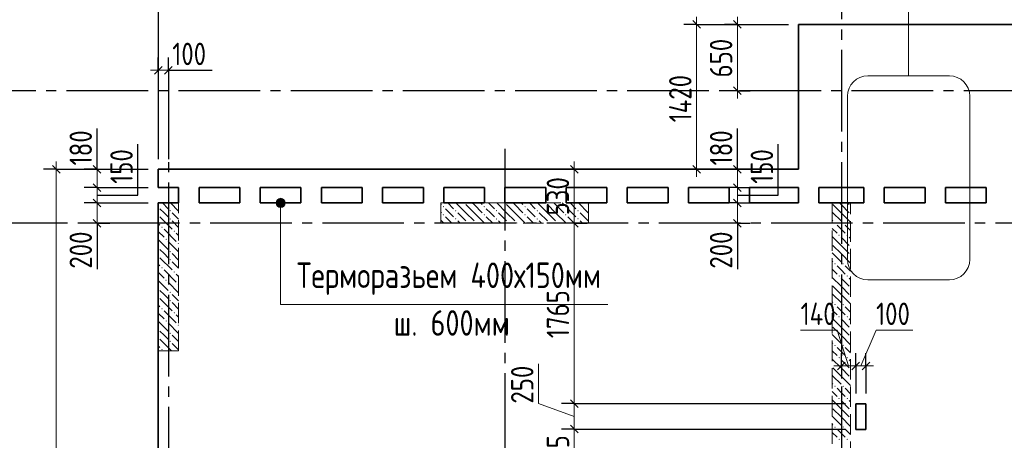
# Model space of a CAD drawing. Header units: millimetres. Extents: x 0 to 61017, y 0 to 42000.
# Tile 5 of 23: x 5741 to 15398, y 32173 to 36296. Entities that reach past the tile are written whole.
import ezdxf

# ---------------------------------------------------------------- set-up
doc = ezdxf.new("R2010")
doc.units = ezdxf.units.MM
doc.linetypes.add('______2', pattern=[270, 200, -70])
doc.linetypes.add('______5', pattern=[1100, 800, -100, 100, -100])
for name, color, linetype, lineweight in [('Standard', 7, 'Continuous', 25), ('ЖБ Пилон', 180, 'Continuous', 25), ('Оси', 40, '______5', 18), ('Примечания', 7, 'Continuous', 25), ('Размерная выноска', 7, 'Continuous', 13)]:
    doc.layers.add(name, color=color, linetype=linetype, lineweight=lineweight)
doc.layers.add('ЖБ Перекрытие верхний уровень', color=7, linetype='Continuous', lineweight=25, true_color=0xe0e0ff)
doc.layers.add('ЖБ Стена верхний уровень', color=7, linetype='Continuous', lineweight=25, true_color=0x006e00)
doc.styles.add('GOST 2.304-81', font='txt')

msp = doc.modelspace()

# ---------------------------------------------------------------- hatches: boundary and pattern name
at = {"layer": 'ЖБ Пилон', "linetype": 'Continuous', "lineweight": 18, "transparency": 33554687}
for points in [[(7300, 34499.7), (7297, 34496.6), (7293.6, 34500), (7300, 34500)], [(10100.3, 34500), (10097, 34496.6), (10093.6, 34500)], [(10500.3, 34500), (10497, 34496.6), (10493.6, 34500)], [(10900.3, 34500), (10897, 34496.6), (10893.6, 34500)], [(11300.3, 34500), (11297, 34496.6), (11293.6, 34500)], [(7100, 34466.6), (7103.5, 34463.1), (7100, 34459.7)], [(7100, 34386.6), (7103.5, 34383.1), (7100, 34379.7)], [(7210.5, 34423.1), (7216.9, 34429.6), (7223.4, 34423.1), (7216.9, 34416.6)], [(9890.5, 34463.1), (9897, 34469.6), (9903.4, 34463.1), (9897, 34456.6)], [(9890.5, 34383.1), (9897, 34389.6), (9903.4, 34383.1), (9897, 34376.6)], [(10010.5, 34423.1), (10016.9, 34429.6), (10023.4, 34423.1), (10016.9, 34416.6)], [(10290.5, 34463.1), (10297, 34469.6), (10303.4, 34463.1), (10297, 34456.6)], [(10290.5, 34383.1), (10297, 34389.6), (10303.4, 34383.1), (10297, 34376.6)], [(10410.5, 34423.1), (10416.9, 34429.6), (10423.4, 34423.1), (10416.9, 34416.6)], [(10690.5, 34463.1), (10697, 34469.6), (10703.4, 34463.1), (10697, 34456.6)], [(10690.5, 34383.1), (10697, 34389.6), (10703.4, 34383.1), (10697, 34376.6)], [(10810.5, 34423.1), (10816.9, 34429.6), (10823.4, 34423.1), (10816.9, 34416.6)], [(11090.5, 34463.1), (11097, 34469.6), (11103.4, 34463.1), (11097, 34456.6)], [(11090.5, 34383.1), (11097, 34389.6), (11103.4, 34383.1), (11097, 34376.6)], [(11210.5, 34423.1), (11216.9, 34429.6), (11223.4, 34423.1), (11216.9, 34416.6)], [(7210.5, 34343.1), (7216.9, 34349.6), (7223.4, 34343.1), (7216.9, 34336.6)], [(10010.5, 34343.1), (10016.9, 34349.6), (10023.4, 34343.1), (10016.9, 34336.6)], [(10130.5, 34303.1), (10137, 34309.6), (10143.5, 34303.1), (10140.3, 34300), (10133.6, 34300)], [(10210.5, 34303.1), (10216.9, 34309.6), (10223.4, 34303.1), (10220.3, 34300), (10213.6, 34300)], [(10410.5, 34343.1), (10416.9, 34349.6), (10423.4, 34343.1), (10416.9, 34336.6)], [(10530.5, 34303.1), (10537, 34309.6), (10543.5, 34303.1), (10540.3, 34300), (10533.6, 34300)], [(10610.5, 34303.1), (10616.9, 34309.6), (10623.4, 34303.1), (10620.3, 34300), (10613.6, 34300)], [(10810.5, 34343.1), (10816.9, 34349.6), (10823.4, 34343.1), (10816.9, 34336.6)], [(10930.5, 34303.1), (10937, 34309.6), (10943.5, 34303.1), (10940.3, 34300), (10933.6, 34300)], [(11010.5, 34303.1), (11016.9, 34309.6), (11023.4, 34303.1), (11020.3, 34300), (11013.6, 34300)], [(11210.5, 34343.1), (11216.9, 34349.6), (11223.4, 34343.1), (11216.9, 34336.6)], [(7130.4, 34263.1), (7137, 34269.6), (7143.5, 34263.1), (7137, 34256.6)], [(7250.5, 34223.1), (7257, 34229.6), (7263.5, 34223.1), (7257, 34216.6)], [(7170.5, 34143.1), (7177, 34149.6), (7183.5, 34143.1), (7177, 34136.6)], [(7290.5, 34103.1), (7297, 34109.6), (7300, 34106.6), (7300, 34099.7), (7297, 34096.6)], [(7100, 34066.6), (7103.5, 34063.1), (7100, 34059.7)], [(7210.5, 34023.1), (7216.9, 34029.6), (7223.4, 34023.1), (7216.9, 34016.6)], [(7100, 33986.6), (7103.5, 33983.1), (7100, 33979.7)], [(7210.5, 33943.1), (7216.9, 33949.6), (7223.4, 33943.1), (7216.9, 33936.6)], [(7130.4, 33863.1), (7137, 33869.6), (7143.5, 33863.1), (7137, 33856.6)], [(7250.5, 33823.1), (7257, 33829.6), (7263.5, 33823.1), (7257, 33816.6)], [(7170.5, 33743.1), (7177, 33749.6), (7183.5, 33743.1), (7177, 33736.6)], [(7290.5, 33703.1), (7297, 33709.6), (7300, 33706.6), (7300, 33699.7), (7297, 33696.6)], [(7100, 33666.6), (7103.5, 33663.1), (7100, 33659.7)], [(7210.5, 33623.1), (7216.9, 33629.6), (7223.4, 33623.1), (7216.9, 33616.6)], [(7100, 33586.6), (7103.5, 33583.1), (7100, 33579.7)], [(7210.5, 33543.1), (7216.9, 33549.6), (7223.4, 33543.1), (7216.9, 33536.6)], [(7130.4, 33463.1), (7137, 33469.6), (7143.5, 33463.1), (7137, 33456.6)], [(7250.5, 33423.1), (7257, 33429.6), (7263.5, 33423.1), (7257, 33416.6)], [(7170.5, 33343.1), (7177, 33349.6), (7183.5, 33343.1), (7177, 33336.6)], [(7100, 33266.6), (7103.5, 33263.1), (7100, 33259.7)], [(7210.5, 33223.1), (7216.9, 33229.6), (7223.4, 33223.1), (7216.9, 33216.6)], [(7290.5, 33303.1), (7297, 33309.6), (7300, 33306.6), (7300, 33299.7), (7297, 33296.6)], [(7100, 33186.6), (7103.5, 33183.1), (7100, 33179.7)], [(7210.5, 33143.1), (7216.9, 33149.6), (7223.4, 33143.1), (7216.9, 33136.6)], [(7130.4, 33063.1), (7137, 33069.6), (7143.5, 33063.1), (7137, 33056.6)]]:
    msp.add_hatch(color=7, dxfattribs=at).paths.add_polyline_path(points, flags=16)
at = {"layer": 'ЖБ Стена верхний уровень', "linetype": 'Continuous', "lineweight": 18, "transparency": 33554687}
for points in [[(13730.5, 34303.1), (13737, 34309.6), (13743.5, 34303.1), (13737, 34296.6)], [(13810.5, 34303.1), (13816.9, 34309.6), (13823.4, 34303.1), (13816.9, 34296.6)], [(13770.5, 34183.1), (13777, 34189.6), (13783.5, 34183.1), (13777, 34176.6)], [(13850.5, 34183.1), (13857, 34189.6), (13863.5, 34183.1), (13857, 34176.6)], [(13730.5, 33903.1), (13737, 33909.6), (13743.5, 33903.1), (13737, 33896.6)], [(13810.5, 33903.1), (13816.9, 33909.6), (13823.4, 33903.1), (13816.9, 33896.6)], [(13770.5, 33783.1), (13777, 33789.6), (13783.5, 33783.1), (13777, 33776.6)], [(13850.5, 33783.1), (13857, 33789.6), (13863.5, 33783.1), (13857, 33776.6)], [(13730.5, 33503.1), (13737, 33509.6), (13743.5, 33503.1), (13737, 33496.6)], [(13810.5, 33503.1), (13816.9, 33509.6), (13823.4, 33503.1), (13816.9, 33496.6)], [(13770.5, 33383.1), (13777, 33389.6), (13783.5, 33383.1), (13777, 33376.6)], [(13850.5, 33383.1), (13857, 33389.6), (13863.5, 33383.1), (13857, 33376.6)], [(13730.5, 33103.1), (13737, 33109.6), (13743.5, 33103.1), (13737, 33096.6)], [(13810.5, 33103.1), (13816.9, 33109.6), (13823.4, 33103.1), (13816.9, 33096.6)], [(13770.5, 32983.1), (13777, 32989.6), (13783.5, 32983.1), (13777, 32976.6)], [(13850.5, 32983.1), (13857, 32989.6), (13863.5, 32983.1), (13857, 32976.6)], [(13730.5, 32703.1), (13737, 32709.6), (13743.5, 32703.1), (13737, 32696.6)], [(13810.5, 32703.1), (13816.9, 32709.6), (13823.4, 32703.1), (13816.9, 32696.6)], [(13770.5, 32583.1), (13777, 32589.6), (13783.5, 32583.1), (13777, 32576.6)], [(13850.5, 32583.1), (13857, 32589.6), (13863.5, 32583.1), (13857, 32576.6)], [(13730.5, 32303.1), (13737, 32309.6), (13743.5, 32303.1), (13737, 32296.6)], [(13810.5, 32303.1), (13816.9, 32309.6), (13823.4, 32303.1), (13816.9, 32296.6)], [(13770.5, 32183.1), (13777, 32189.6), (13783.5, 32183.1), (13777, 32176.6)], [(13850.5, 32183.1), (13857, 32189.6), (13863.5, 32183.1), (13857, 32176.6)]]:
    msp.add_hatch(color=7, dxfattribs=at).paths.add_polyline_path(points, flags=16)
at = {"layer": 'Примечания', "linetype": 'Continuous', "lineweight": 13, "transparency": 33554687}
for points in [[(8255, 34500), (8345, 34500), (8338.7, 34522.5)], [(8255, 34500), (8338.7, 34522.5), (8261.3, 34522.5)], [(8261.3, 34477.5), (8345, 34500), (8255, 34500)], [(8261.3, 34522.5), (8338.7, 34522.5), (8322.5, 34538.7)], [(8261.3, 34522.5), (8322.5, 34538.7), (8277.5, 34538.7)], [(8261.3, 34477.5), (8338.7, 34477.5), (8345, 34500)], [(8277.5, 34461.3), (8338.7, 34477.5), (8261.3, 34477.5)], [(8277.5, 34538.7), (8322.5, 34538.7), (8300, 34545)], [(8277.5, 34461.3), (8322.5, 34461.3), (8338.7, 34477.5)], [(8322.5, 34461.3), (8277.5, 34461.3), (8300, 34455)]]:
    msp.add_hatch(color=7, dxfattribs=at).paths.add_polyline_path(points)

# ---------------------------------------------------------------- linework, layer by layer
at = {"layer": 'Standard', "color": 251, "linetype": 'Continuous', "lineweight": -3, "true_color": 0x656565, "transparency": 33554687}
for p, q in [((7100, 37500), (7100, 34930)), ((12380, 36250), (12255, 36250)), ((12380, 36250), (12505, 36250)), ((12380, 36250), (13280, 36250)), ((12780, 36250), (12655, 36250)), ((12780, 36250), (12905, 36250)), ((12780, 36250), (13280, 36250)), ((7100, 35800), (7100, 35925)), ((7200, 35800), (7200, 35925)), ((7100, 35800), (7100, 35675)), ((7100, 35800), (7100, 34930)), ((7200, 35800), (7200, 35675)), ((7200, 35800), (7200, 34930)), ((12780, 35600), (12655, 35600)), ((12780, 35600), (12905, 35600)), ((12780, 35600), (12801.9, 35600)), ((6100, 34830), (5975, 34830)), ((6100, 34830), (6225, 34830)), ((6100, 34830), (7000, 34830)), ((6500, 34830), (6375, 34830)), ((6500, 34830), (6625, 34830)), ((6500, 34830), (6598, 34830)), ((6883, 34830), (7000, 34830)), ((11180, 34830), (11055, 34830)), ((11180, 34830), (11305, 34830)), ((11180, 34830), (11180, 34830)), ((12380, 34830), (12255, 34830)), ((12380, 34830), (12505, 34830)), ((12380, 34830), (13310, 34830)), ((12780, 34830), (12655, 34830)), ((12780, 34830), (12905, 34830)), ((12780, 34830), (12878, 34830)), ((13163, 34830), (13280, 34830)), ((6500, 34650), (6375, 34650)), ((6500, 34650), (6625, 34650)), ((12780, 34650), (12655, 34650)), ((12780, 34650), (12905, 34650)), ((6500, 34500), (6375, 34500)), ((6500, 34500), (6625, 34500)), ((12780, 34500), (12655, 34500)), ((12780, 34500), (12905, 34500)), ((6500, 34300), (6375, 34300)), ((6500, 34300), (6625, 34300)), ((6500, 34300), (6500, 34300)), ((11180, 34300), (11055, 34300)), ((11180, 34300), (11305, 34300)), ((11180, 34300), (11180, 34300)), ((12780, 34300), (12655, 34300)), ((12780, 34300), (12905, 34300)), ((12780, 34300), (12780, 34300)), ((13800, 32902.9), (13800, 33027.9)), ((13940, 32902.9), (13940, 33027.9)), ((14040, 32902.9), (14040, 33027.9)), ((13800, 32902.9), (13800, 32777.9)), ((13800, 32902.9), (13800, 32902.9)), ((13940, 32902.9), (13940, 32777.9)), ((13940, 32902.9), (13940, 32633.2)), ((14040, 32902.9), (14040, 32777.9)), ((14040, 32902.9), (14040, 32633.2)), ((11180, 32533.2), (11055, 32533.2)), ((11180, 32533.2), (11305, 32533.2)), ((11180, 32283.2), (11055, 32283.2)), ((11180, 32283.2), (11305, 32283.2))]:
    msp.add_line(p, q, dxfattribs=at)
at = {"layer": 'Standard', "color": 7, "linetype": 'Continuous', "lineweight": 13, "transparency": 33554687}
for p, q in [((12380, 36250), (12380, 36325)), ((12780, 36250), (12780, 36325)), ((7100, 35800), (7025, 35800)), ((7100, 35800), (7200, 35800)), ((7200, 35800), (7275, 35800)), ((12780, 35600), (12780, 35525)), ((6100, 34830), (6100, 34905)), ((6500, 34830), (6500, 34905)), ((11180, 34830), (11180, 34905)), ((12780, 34830), (12780, 34905)), ((6500, 34650), (6500, 34830)), ((11180, 34830), (11180, 34300)), ((12380, 34830), (12380, 34755)), ((12780, 34650), (12780, 34830)), ((6500, 34500), (6500, 34650)), ((12780, 34500), (12780, 34650)), ((6500, 34300), (6500, 34500)), ((12780, 34300), (12780, 34500)), ((6500, 34300), (6500, 34225)), ((12780, 34300), (12780, 34225)), ((13759.7, 33252.8), (13400, 33252.8)), ((13870, 32902.9), (13759.7, 33252.8)), ((13990, 32902.9), (14140, 33252.8)), ((14140, 33252.8), (14499.7, 33252.8)), ((10830, 32533.2), (10830, 32924.2)), ((13800, 32902.9), (13725, 32902.9)), ((13800, 32902.9), (13940, 32902.9)), ((13940, 32902.9), (14040, 32902.9)), ((14040, 32902.9), (14115, 32902.9)), ((11180, 32408.2), (10830, 32533.2)), ((11180, 32533.2), (11180, 32283.2)), ((11180, 32283.2), (11180, 31780))]:
    msp.add_line(p, q, dxfattribs=at)
at = {"layer": 'Standard', "color": 7, "linetype": 'Continuous', "lineweight": 25, "transparency": 33554687}
for p, q in [((12342.5, 36287.5), (12417.5, 36212.5)), ((12742.5, 36287.5), (12817.5, 36212.5)), ((7062.5, 35762.5), (7137.5, 35837.5)), ((7162.5, 35762.5), (7237.5, 35837.5)), ((12742.5, 35637.5), (12817.5, 35562.5)), ((6062.5, 34867.5), (6137.5, 34792.5)), ((6537.5, 34792.5), (6462.5, 34867.5)), ((11142.5, 34867.5), (11217.5, 34792.5)), ((12342.5, 34867.5), (12417.5, 34792.5)), ((12817.5, 34792.5), (12742.5, 34867.5)), ((6537.5, 34612.5), (6462.5, 34687.5)), ((12817.5, 34612.5), (12742.5, 34687.5)), ((6537.5, 34462.5), (6462.5, 34537.5)), ((12817.5, 34462.5), (12742.5, 34537.5)), ((6537.5, 34262.5), (6462.5, 34337.5)), ((11142.5, 34337.5), (11217.5, 34262.5)), ((12817.5, 34262.5), (12742.5, 34337.5)), ((13762.5, 32865.4), (13837.5, 32940.4)), ((13902.5, 32865.4), (13977.5, 32940.4)), ((14002.5, 32865.4), (14077.5, 32940.4)), ((11142.5, 32570.7), (11217.5, 32495.7)), ((11142.5, 32320.7), (11217.5, 32245.7))]:
    msp.add_line(p, q, dxfattribs=at)
at = {"layer": 'Standard', "color": 7, "linetype": 'Continuous', "lineweight": 13, "transparency": 33554687}
for points in [[(12380, 36250), (12380, 35185.4), (12380, 35185.4), (12380, 34830)], [(12780, 36250), (12780, 35624.8), (12780, 35624.8), (12780, 35600)], [(6100, 34830), (6100, 26930.5), (6100, 26930.5), (6100, 19870)], [(11180, 34300), (11180, 34273.6), (11180, 34273.6), (11180, 34011.6), (11180, 34011.6), (11180, 33844.8), (11180, 33844.8), (11180, 32533.2)]]:
    msp.add_lwpolyline(points, dxfattribs=at)
at = {"layer": 'Standard', "color": 251, "linetype": 'Continuous', "lineweight": -3, "true_color": 0x656565, "transparency": 33554687}
for points in [[(6500, 34650), (6880.8, 34650), (6880.8, 34650), (7000, 34650)], [(12780, 34650), (13160.8, 34650), (13160.8, 34650), (13280, 34650)], [(6500, 34500), (6808.7, 34500), (6808.7, 34500), (7000, 34500)], [(12780, 34500), (13088.7, 34500), (13088.7, 34500), (13280, 34500)], [(11180, 32533.2), (11330.2, 32533.2), (11330.2, 32533.2), (11439.2, 32533.2), (11439.2, 32533.2), (13840, 32533.2)], [(11180, 32283.2), (11353.3, 32283.2), (11353.3, 32283.2), (11477.3, 32283.2), (11477.3, 32283.2), (13840, 32283.2)]]:
    msp.add_lwpolyline(points, dxfattribs=at)
at = {"layer": 'ЖБ Перекрытие верхний уровень', "color": 7, "linetype": 'Continuous', "lineweight": 35, "transparency": 33554687}
for p, q in [((22060, 36250), (13380, 36250)), ((13380, 36250), (13380, 34830)), ((13380, 34830), (7100, 34830)), ((7100, 34830), (7100, 34650)), ((7100, 34650), (7300, 34650)), ((7300, 34650), (7300, 34500)), ((7500, 34500), (7500, 34650)), ((7500, 34650), (7900, 34650)), ((7900, 34650), (7900, 34500)), ((8100, 34650), (8500, 34650)), ((8100, 34500), (8100, 34650)), ((8500, 34650), (8500, 34500)), ((8700, 34500), (8700, 34650)), ((8700, 34650), (9100, 34650)), ((9100, 34650), (9100, 34500)), ((9300, 34650), (9700, 34650)), ((9300, 34500), (9300, 34650)), ((9700, 34650), (9700, 34500)), ((9900, 34500), (9900, 34650)), ((9900, 34650), (10300, 34650)), ((10300, 34650), (10300, 34500)), ((10500, 34650), (10900, 34650)), ((10500, 34500), (10500, 34650)), ((10900, 34650), (10900, 34500)), ((11100, 34500), (11100, 34650)), ((11100, 34650), (11500, 34650)), ((11500, 34650), (11500, 34500)), ((11700, 34650), (12100, 34650)), ((11700, 34500), (11700, 34650)), ((12100, 34650), (12100, 34500)), ((12300, 34500), (12300, 34650)), ((12300, 34650), (12700, 34650)), ((12700, 34650), (12700, 34500)), ((12900, 34650), (13380, 34650)), ((12900, 34500), (12900, 34650)), ((13380, 34650), (13380, 34500)), ((13580, 34500), (13580, 34650)), ((13580, 34650), (14020, 34650)), ((14020, 34650), (14020, 34500)), ((14220, 34650), (14620, 34650)), ((14220, 34500), (14220, 34650)), ((14620, 34650), (14620, 34500)), ((14820, 34500), (14820, 34650)), ((14820, 34650), (15220, 34650)), ((15220, 34650), (15220, 34500)), ((7300, 34500), (7100, 34500)), ((7100, 34500), (7100, 19870)), ((7900, 34500), (7500, 34500)), ((8500, 34500), (8100, 34500)), ((9100, 34500), (8700, 34500)), ((9700, 34500), (9300, 34500)), ((10300, 34500), (9900, 34500)), ((10900, 34500), (10500, 34500)), ((11500, 34500), (11100, 34500)), ((12100, 34500), (11700, 34500)), ((12700, 34500), (12300, 34500)), ((13380, 34500), (12900, 34500)), ((13710, 34500), (13580, 34500)), ((14020, 34500), (13710, 34500)), ((14620, 34500), (14220, 34500)), ((15220, 34500), (14820, 34500)), ((14040, 32530), (13940, 32530)), ((13940, 32530), (13940, 32280)), ((14040, 32280), (14040, 32530)), ((13940, 32280), (14040, 32280))]:
    msp.add_line(p, q, dxfattribs=at)
at = {"layer": 'ЖБ Пилон', "color": 253, "linetype": '______2', "lineweight": 13, "true_color": 0xa0a0a0, "transparency": 33554687}
for p, q in [((7100, 34500), (7100, 33050)), ((7300, 34500), (7100, 34500)), ((7300, 33050), (7300, 34500)), ((11319.8, 34500), (9869.8, 34500)), ((9869.8, 34500), (9869.8, 34300)), ((11319.8, 34300), (11319.8, 34500)), ((9869.8, 34300), (11319.8, 34300)), ((7100, 33050), (7300, 33050))]:
    msp.add_line(p, q, dxfattribs=at)
at = {"layer": 'ЖБ Пилон', "color": 9, "linetype": 'Continuous', "lineweight": 18, "true_color": 0xc7c7c7, "transparency": 33554687}
for p, q in [((7140.1, 34500), (7197, 34443.1)), ((7300, 34420.1), (7220.1, 34500)), ((9869.8, 34490.3), (9877, 34483.1)), ((9940.1, 34500), (9997, 34443.1)), ((10116.9, 34403.1), (10020.1, 34500)), ((10116.9, 34483.1), (10197, 34403.1)), ((10197, 34483.1), (10180.1, 34500)), ((10197, 34483.1), (10277, 34403.1)), ((10260.1, 34500), (10277, 34483.1)), ((10340.1, 34500), (10397, 34443.1)), ((10516.9, 34403.1), (10420.1, 34500)), ((10516.9, 34483.1), (10597, 34403.1)), ((10597, 34483.1), (10580.1, 34500)), ((10597, 34483.1), (10677, 34403.1)), ((10660.1, 34500), (10677, 34483.1)), ((10740.1, 34500), (10797, 34443.1)), ((10916.9, 34403.1), (10820.1, 34500)), ((10916.9, 34483.1), (10997, 34403.1)), ((10997, 34483.1), (10980.1, 34500)), ((10997, 34483.1), (11077, 34403.1)), ((11060.1, 34500), (11077, 34483.1)), ((11140.1, 34500), (11197, 34443.1)), ((11316.9, 34403.1), (11220.1, 34500)), ((11316.9, 34483.1), (11319.8, 34480.3)), ((7157, 34403.1), (7116.9, 34443.1)), ((7197, 34363.1), (7157, 34403.1)), ((7237, 34403.1), (7300, 34340.1)), ((9869.8, 34410.3), (9877, 34403.1)), ((9957, 34403.1), (9916.9, 34443.1)), ((9997, 34363.1), (9957, 34403.1)), ((10037, 34403.1), (10116.9, 34323.1)), ((10116.9, 34403.1), (10197, 34323.1)), ((10197, 34403.1), (10300.1, 34300)), ((10357, 34403.1), (10316.9, 34443.1)), ((10397, 34363.1), (10357, 34403.1)), ((10437, 34403.1), (10516.9, 34323.1)), ((10516.9, 34403.1), (10597, 34323.1)), ((10597, 34403.1), (10700.1, 34300)), ((10757, 34403.1), (10716.9, 34443.1)), ((10797, 34363.1), (10757, 34403.1)), ((10837, 34403.1), (10916.9, 34323.1)), ((10916.9, 34403.1), (10997, 34323.1)), ((10997, 34403.1), (11100.1, 34300)), ((11157, 34403.1), (11116.9, 34443.1)), ((11197, 34363.1), (11157, 34403.1)), ((11237, 34403.1), (11316.9, 34323.1)), ((11316.9, 34403.1), (11319.8, 34400.3)), ((7100, 34300.1), (7116.9, 34283.1)), ((7116.9, 34363.1), (7237, 34243.1)), ((7237, 34323.1), (7300, 34260.1)), ((9869.8, 34330.3), (9900.1, 34300)), ((9916.9, 34363.1), (9980.1, 34300)), ((10037, 34323.1), (10060.1, 34300)), ((10316.9, 34363.1), (10380.1, 34300)), ((10437, 34323.1), (10460.1, 34300)), ((10716.9, 34363.1), (10780.1, 34300)), ((10837, 34323.1), (10860.1, 34300)), ((11116.9, 34363.1), (11180.1, 34300)), ((11237, 34323.1), (11260.1, 34300)), ((7100, 34220.1), (7157, 34163.1)), ((7157, 34243.1), (7277, 34123.1)), ((7300, 34180.1), (7277, 34203.1)), ((7100, 34140.1), (7197, 34043.1)), ((7300, 34020.1), (7197, 34123.1)), ((7157, 34003.1), (7116.9, 34043.1)), ((7197, 33963.1), (7157, 34003.1)), ((7237, 34003.1), (7300, 33940.1)), ((7100, 33900.1), (7116.9, 33883.1)), ((7116.9, 33963.1), (7237, 33843.1)), ((7237, 33923.1), (7300, 33860.1)), ((7100, 33820.1), (7157, 33763.1)), ((7157, 33843.1), (7277, 33723.1)), ((7300, 33780.1), (7277, 33803.1)), ((7100, 33740.1), (7197, 33643.1)), ((7300, 33620.1), (7197, 33723.1)), ((7157, 33603.1), (7116.9, 33643.1)), ((7116.9, 33563.1), (7237, 33443.1)), ((7197, 33563.1), (7157, 33603.1)), ((7237, 33603.1), (7300, 33540.1)), ((7237, 33523.1), (7300, 33460.1)), ((7100, 33500.1), (7116.9, 33483.1)), ((7100, 33420.1), (7157, 33363.1)), ((7157, 33443.1), (7277, 33323.1)), ((7100, 33340.1), (7197, 33243.1)), ((7300, 33220.1), (7197, 33323.1)), ((7300, 33380.1), (7277, 33403.1)), ((7157, 33203.1), (7116.9, 33243.1)), ((7116.9, 33163.1), (7230.1, 33050)), ((7197, 33163.1), (7157, 33203.1)), ((7237, 33203.1), (7300, 33140.1)), ((7237, 33123.1), (7300, 33060.1)), ((7100, 33100.1), (7116.9, 33083.1))]:
    msp.add_line(p, q, dxfattribs=at)
at = {"layer": 'ЖБ Стена верхний уровень', "color": 251, "linetype": '______2', "lineweight": 13, "true_color": 0x656565, "transparency": 33554687}
for p, q in [((13710, 34500), (13710, 28720)), ((13890, 34500), (13710, 34500)), ((13890, 28720), (13890, 34500))]:
    msp.add_line(p, q, dxfattribs=at)
at = {"layer": 'ЖБ Стена верхний уровень', "color": 9, "linetype": 'Continuous', "lineweight": 18, "true_color": 0xc7c7c7, "transparency": 33554687}
for p, q in [((13716.9, 34483.1), (13797, 34403.1)), ((13797, 34483.1), (13780.1, 34500)), ((13797, 34483.1), (13877, 34403.1)), ((13860.1, 34500), (13877, 34483.1)), ((13716.9, 34403.1), (13710, 34410.1)), ((13716.9, 34403.1), (13797, 34323.1)), ((13797, 34403.1), (13890, 34310.1)), ((13710, 34330.1), (13716.9, 34323.1)), ((13797, 34243.1), (13757, 34283.1)), ((13837, 34283.1), (13890, 34230.1)), ((13710, 34250.1), (13757, 34203.1)), ((13837, 34203.1), (13797, 34243.1)), ((13797, 34083.1), (13710, 34170.1)), ((13797, 34163.1), (13877, 34083.1)), ((13877, 34163.1), (13890, 34150.1)), ((13716.9, 34003.1), (13710, 34010.1)), ((13716.9, 34083.1), (13797, 34003.1)), ((13716.9, 34003.1), (13797, 33923.1)), ((13797, 34083.1), (13877, 34003.1)), ((13797, 34003.1), (13890, 33910.1)), ((13710, 33930.1), (13716.9, 33923.1)), ((13710, 33850.1), (13757, 33803.1)), ((13797, 33843.1), (13757, 33883.1)), ((13837, 33803.1), (13797, 33843.1)), ((13837, 33883.1), (13890, 33830.1)), ((13797, 33683.1), (13710, 33770.1)), ((13797, 33763.1), (13877, 33683.1)), ((13877, 33763.1), (13890, 33750.1)), ((13716.9, 33603.1), (13710, 33610.1)), ((13716.9, 33683.1), (13797, 33603.1)), ((13797, 33683.1), (13877, 33603.1)), ((13710, 33530.1), (13716.9, 33523.1)), ((13716.9, 33603.1), (13797, 33523.1)), ((13797, 33603.1), (13890, 33510.1)), ((13710, 33450.1), (13757, 33403.1)), ((13797, 33443.1), (13757, 33483.1)), ((13837, 33403.1), (13797, 33443.1)), ((13837, 33483.1), (13890, 33430.1)), ((13797, 33283.1), (13710, 33370.1)), ((13797, 33363.1), (13877, 33283.1)), ((13877, 33363.1), (13890, 33350.1)), ((13716.9, 33283.1), (13797, 33203.1)), ((13797, 33283.1), (13877, 33203.1)), ((13716.9, 33203.1), (13710, 33210.1)), ((13710, 33130.1), (13716.9, 33123.1)), ((13716.9, 33203.1), (13797, 33123.1)), ((13797, 33203.1), (13890, 33110.1)), ((13710, 33050.1), (13757, 33003.1)), ((13797, 33043.1), (13757, 33083.1)), ((13837, 33003.1), (13797, 33043.1)), ((13837, 33083.1), (13890, 33030.1)), ((13797, 32883.1), (13710, 32970.1)), ((13797, 32963.1), (13877, 32883.1)), ((13877, 32963.1), (13890, 32950.1)), ((13716.9, 32883.1), (13797, 32803.1)), ((13797, 32883.1), (13877, 32803.1)), ((13716.9, 32803.1), (13710, 32810.1)), ((13716.9, 32803.1), (13797, 32723.1)), ((13797, 32803.1), (13890, 32710.1)), ((13710, 32730.1), (13716.9, 32723.1)), ((13710, 32650.1), (13757, 32603.1)), ((13797, 32643.1), (13757, 32683.1)), ((13837, 32603.1), (13797, 32643.1)), ((13837, 32683.1), (13890, 32630.1)), ((13797, 32483.1), (13710, 32570.1)), ((13797, 32563.1), (13877, 32483.1)), ((13877, 32563.1), (13890, 32550.1)), ((13716.9, 32483.1), (13797, 32403.1)), ((13797, 32483.1), (13877, 32403.1)), ((13716.9, 32403.1), (13710, 32410.1)), ((13716.9, 32403.1), (13797, 32323.1)), ((13797, 32403.1), (13890, 32310.1)), ((13710, 32330.1), (13716.9, 32323.1)), ((13797, 32243.1), (13757, 32283.1)), ((13837, 32283.1), (13890, 32230.1)), ((13710, 32250.1), (13757, 32203.1)), ((13837, 32203.1), (13797, 32243.1))]:
    msp.add_line(p, q, dxfattribs=at)
at = {"layer": 'Оси', "color": 8, "linetype": '______5', "lineweight": -3, "transparency": 33554687}
for p, q in [((13800, 37100), (13800, 16970)), ((7200, 35800), (7200, 16970)), ((43300, 35600), (4600, 35600)), ((10500, 35030), (10500, 16970)), ((50210, 34300), (4600, 34300)), ((50210, 34300), (4600, 34300))]:
    msp.add_line(p, q, dxfattribs=at)
at = {"layer": 'Примечания', "color": 7, "linetype": 'Continuous', "lineweight": 13, "transparency": 33554687}
for p, q in [((14058.7, 35746.2), (14858.7, 35746.2)), ((13858.7, 33946.2), (13858.7, 35546.2)), ((15058.7, 35546.2), (15058.7, 33946.2)), ((8255, 34500), (8255, 34500)), ((8300, 34545), (8300, 34545)), ((8345, 34500), (8345, 34500)), ((8300, 34455), (8300, 34455)), ((14858.7, 33746.2), (14058.7, 33746.2))]:
    msp.add_line(p, q, dxfattribs=at)
for points in [[(17328.7, 36437.9), (14458.7, 36437.9), (14458.7, 35746.2)], [(11508.7, 33503.2), (8300, 33503.2), (8300, 34500)]]:
    msp.add_lwpolyline(points, dxfattribs=at)
msp.add_circle((8300, 34500), 45, dxfattribs=at)
for centre, start, end in [((14058.7, 35546.2), 90, 180), ((14858.7, 35546.2), 0, 90), ((14058.7, 33946.2), 180, 270), ((14858.7, 33946.2), 270, 0)]:
    msp.add_arc(centre, 200, start, end, dxfattribs=at)
at = {"layer": 'Размерная выноска', "color": 7, "linetype": 'Continuous', "lineweight": 25, "transparency": 33554687}
for p, q in [((7200, 35800), (7630, 35800)), ((6500, 34830), (6500, 35230)), ((12780, 34830), (12780, 35230)), ((6500, 34300), (6500, 33850)), ((12780, 34300), (12780, 33850))]:
    msp.add_line(p, q, dxfattribs=at)
for points in [[(6500, 34575), (6900, 34575), (6900, 35075)], [(12780, 34575), (13180, 34575), (13180, 35075)]]:
    msp.add_lwpolyline(points, dxfattribs=at)

# ---------------------------------------------------------------- texts
at = {"layer": 'Standard', "color": 7, "linetype": 'Continuous', "lineweight": 25, "transparency": 33554687, "char_height": 220, "attachment_point": 7, "rotation": 90, "style": 'GOST 2.304-81'}
for s, insert, width in [('650', (12730, 35729.5), 516.384), ('1420', (12330, 35289.8), 625.741), ('180', (6450, 34867.5), 485.092), ('180', (12730, 34867.5), 485.092), ('150', (6850, 34687.5), 469.503), ('150', (13130, 34687.5), 469.503), ('530', (11130, 34377.3), 500.826), ('200', (6450, 33855.9), 531.967), ('200', (12730, 33855.9), 531.967), ('1765', (11130, 33174.3), 610.159), ('250', (10780, 32533.2), 516.39), ('505', (11130, 31844), 500.814), ('300', (11532.1, 31740.7), 516.396)]:
    msp.add_mtext(s, dxfattribs=dict(at, insert=insert, width=width))
at = {"layer": 'Standard', "color": 7, "linetype": 'Continuous', "lineweight": 25, "transparency": 33554687, "char_height": 220, "attachment_point": 7, "style": 'GOST 2.304-81'}
for s, insert, width in [('100', (7237.5, 35850), 485.085), ('140', (13400, 33302.9), 485.079), ('100', (14140, 33302.9), 485.085)]:
    msp.add_mtext(s, dxfattribs=dict(at, insert=insert, width=width))
at = {"layer": 'Примечания', "color": 7, "linetype": 'Continuous', "lineweight": 25, "transparency": 33554687, "char_height": 250, "attachment_point": 7, "style": 'GOST 2.304-81'}
for s, insert, width in [('Терморазьем\\~400х150мм', (8458.7, 33598.2), 3189.087), ('ш.\\~600мм', (9408.7, 33198.2), 1279.437)]:
    msp.add_mtext(s, dxfattribs=dict(at, insert=insert, width=width))

doc.saveas('drawing.dxf')
